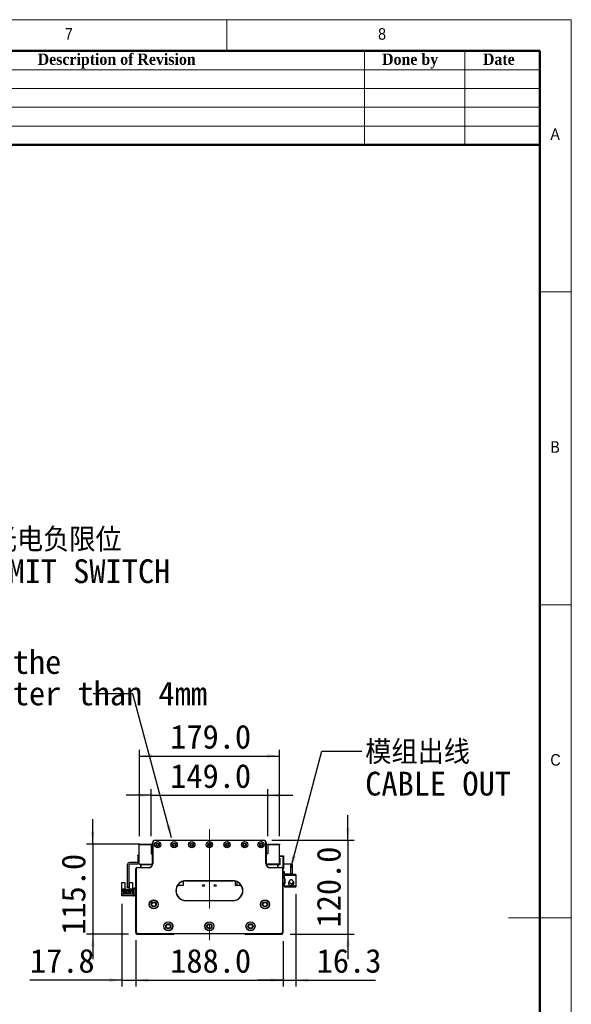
# Model space of a CAD drawing. Header units: millimetres. Extents: x 40 to 3320, y 40 to 2336.
# Tile 6 of 6: x 2616 to 3320, y 1077 to 2336. Entities that reach past the tile are written whole.
import ezdxf

# ---------------------------------------------------------------- set-up
doc = ezdxf.new("R2010")
doc.units = ezdxf.units.MM
doc.header["$LTSCALE"] = 8
doc.linetypes.add('CENTERX2', pattern=[20.32, 12.7, -2.54, 2.54, -2.54])
doc.layers.add('DIMNS', color=7, linetype='Continuous')
doc.styles.add('SLDTEXTSTYLE0', font='Gothic.ttf', dxfattribs={"width": 0.913})
doc.styles.add('SLDTEXTSTYLE1', font='timesbd.ttf', dxfattribs={"width": 0.933})
doc.styles.add('SLDTEXTSTYLE7', font='txt')
doc.styles.add('SLDTEXTSTYLE8', font='txt', dxfattribs={"bigfont": 'bigfont'})
doc.dimstyles.new('SLDDIMSTYLE0', dxfattribs={"dimtxt": 30.4, "dimasz": 16, "dimexe": 0, "dimexo": 0.0625, "dimgap": 7.6, "dimtad": 2, "dimdec": 1, "dimrnd": 1e-09, "dimzin": 4, "dimdsep": 46, "dimtxsty": 'SLDTEXTSTYLE7', "dimsah": 1, "dimcen": 0.09, "dimadec": 0, "dimazin": 1, "dimtfac": 1, "dimtdec": 1, "dimtmove": 0, "dimatfit": 0, "dimfxl": 0, "dimfrac": 2, "dimtolj": 1, "dimtzin": 12, "dimarcsym": 0})
doc.dimstyles.new('SLDDIMSTYLE1', dxfattribs={"dimtxt": 30.4, "dimasz": 16, "dimexe": 0, "dimexo": 0.0625, "dimgap": 7.6, "dimtad": 2, "dimdec": 1, "dimrnd": 1e-09, "dimzin": 4, "dimdsep": 46, "dimtxsty": 'SLDTEXTSTYLE7', "dimsah": 1, "dimcen": 0.09, "dimadec": 0, "dimazin": 1, "dimtfac": 1, "dimtdec": 1, "dimtofl": 0, "dimtmove": 0, "dimatfit": 3, "dimfxl": 0, "dimfrac": 2, "dimtolj": 1, "dimtzin": 12, "dimarcsym": 0})
doc.dimstyles.new('SLDDIMSTYLE2', dxfattribs={"dimtxt": 30.4, "dimasz": 16, "dimexe": 0, "dimexo": 0.0625, "dimgap": 7.6, "dimtad": 2, "dimdec": 1, "dimrnd": 1e-09, "dimzin": 12, "dimdsep": 46, "dimtxsty": 'SLDTEXTSTYLE7', "dimsah": 1, "dimcen": 0.09, "dimadec": 0, "dimazin": 3, "dimtfac": 1, "dimtdec": 1, "dimtmove": 0, "dimatfit": 0, "dimfxl": 0, "dimfrac": 2, "dimtolj": 1, "dimtzin": 12, "dimarcsym": 0})
doc.dimstyles.new('SLDDIMSTYLE3', dxfattribs={"dimtxt": 0.18, "dimasz": 16, "dimexe": 0, "dimexo": 0.0625, "dimgap": 0, "dimtad": 0, "dimtih": 1, "dimtoh": 1, "dimdec": 0, "dimrnd": 1e-09, "dimzin": 0, "dimdsep": 46, "dimtxsty": 'Standard', "dimsah": 1, "dimcen": 0.09, "dimadec": 0, "dimazin": 0, "dimtfac": 16, "dimtdec": 0, "dimtofl": 0, "dimtmove": 0, "dimatfit": 3, "dimfxl": 0, "dimfrac": 2, "dimtolj": 1, "dimtzin": 0, "dimarcsym": 0})

# ---------------------------------------------------------------- blocks, each defined once
blk = doc.blocks.new('_D')
at = {"layer": 'DIMNS'}
for p, q in [((2783.4, 1292.2), (2783.4, 1352.5)), ((2932.4, 1292.2), (2932.4, 1352.5)), ((2783.4, 1344.5), (2751.4, 1344.5)), ((2783.4, 1344.5), (2932.4, 1344.5)), ((2932.4, 1344.5), (2964.4, 1344.5))]:
    blk.add_line(p, q, dxfattribs=at)
for points in [[(2783.4, 1344.5), (2767.4, 1346.9), (2767.4, 1342.1)], [(2932.4, 1344.5), (2948.4, 1342.1), (2948.4, 1346.9)]]:
    blk.add_solid(points, dxfattribs=at)
at = {"layer": 'DIMNS', "insert": (2807.8, 1384.4), "char_height": 30.4, "attachment_point": 1, "style": 'SLDTEXTSTYLE7'}
blk.add_mtext('149.0', dxfattribs=at)
blk = doc.blocks.new('_D_1')
at = {"layer": 'DIMNS'}
for p, q in [((2768.4, 1292.2), (2768.4, 1402.7)), ((2947.4, 1292.2), (2947.4, 1402.7)), ((2768.4, 1394.7), (2947.4, 1394.7))]:
    blk.add_line(p, q, dxfattribs=at)
for points in [[(2768.4, 1394.7), (2784.4, 1392.3), (2784.4, 1397.1)], [(2947.4, 1394.7), (2931.4, 1397.1), (2931.4, 1392.3)]]:
    blk.add_solid(points, dxfattribs=at)
at = {"layer": 'DIMNS', "insert": (2807.8, 1434.6), "char_height": 30.4, "attachment_point": 1, "style": 'SLDTEXTSTYLE7'}
blk.add_mtext('179.0', dxfattribs=at)
blk = doc.blocks.new('_D_2')
at = {"layer": 'DIMNS'}
for p, q in [((2709, 1282), (2709, 1314)), ((2769.2, 1282), (2701, 1282)), ((2709, 1282), (2709, 1167)), ((2754.7, 1167), (2701, 1167)), ((2709, 1167), (2709, 1135))]:
    blk.add_line(p, q, dxfattribs=at)
for points in [[(2709, 1282), (2711.4, 1298), (2706.6, 1298)], [(2709, 1167), (2706.6, 1151), (2711.4, 1151)]]:
    blk.add_solid(points, dxfattribs=at)
at = {"layer": 'DIMNS', "insert": (2669.1, 1166.2), "char_height": 30.4, "attachment_point": 1, "rotation": 90, "style": 'SLDTEXTSTYLE7'}
blk.add_mtext('115.0', dxfattribs=at)
blk = doc.blocks.new('_D_3')
at = {"layer": 'DIMNS'}
for p, q in [((3034.8, 1287), (3034.8, 1319)), ((2937.5, 1287), (3042.8, 1287)), ((3034.8, 1287), (3034.8, 1167)), ((2961, 1167), (3042.8, 1167)), ((3034.8, 1167), (3034.8, 1135))]:
    blk.add_line(p, q, dxfattribs=at)
for points in [[(3034.8, 1287), (3037.2, 1303), (3032.4, 1303)], [(3034.8, 1167), (3032.4, 1151), (3037.2, 1151)]]:
    blk.add_solid(points, dxfattribs=at)
at = {"layer": 'DIMNS', "insert": (2995, 1175.5), "char_height": 30.4, "attachment_point": 1, "rotation": 90, "style": 'SLDTEXTSTYLE7'}
blk.add_mtext('120.0', dxfattribs=at)
blk = doc.blocks.new('_D_4')
at = {"layer": 'DIMNS'}
for p, q in [((2763.9, 1157.9), (2763.9, 1100.2)), ((2951.9, 1157.9), (2951.9, 1100.2)), ((2763.9, 1108.2), (2951.9, 1108.2))]:
    blk.add_line(p, q, dxfattribs=at)
for points in [[(2763.9, 1108.2), (2779.9, 1105.8), (2779.9, 1110.6)], [(2951.9, 1108.2), (2935.9, 1110.6), (2935.9, 1105.8)]]:
    blk.add_solid(points, dxfattribs=at)
at = {"layer": 'DIMNS', "insert": (2807.8, 1148.1), "char_height": 30.4, "attachment_point": 1, "style": 'SLDTEXTSTYLE7'}
blk.add_mtext('188.0', dxfattribs=at)
blk = doc.blocks.new('_D_5')
at = {"layer": 'DIMNS'}
for p, q in [((2746.1, 1205.9), (2746.1, 1100.2)), ((2763.9, 1159.4), (2763.9, 1100.2)), ((2746.1, 1108.2), (2628.6, 1108.2)), ((2746.1, 1108.2), (2763.9, 1108.2)), ((2763.9, 1108.2), (2795.9, 1108.2))]:
    blk.add_line(p, q, dxfattribs=at)
for points in [[(2746.1, 1108.2), (2730.1, 1110.6), (2730.1, 1105.8)], [(2763.9, 1108.2), (2779.9, 1105.8), (2779.9, 1110.6)]]:
    blk.add_solid(points, dxfattribs=at)
at = {"layer": 'DIMNS', "insert": (2628.6, 1148.1), "char_height": 30.4, "attachment_point": 1, "style": 'SLDTEXTSTYLE7'}
blk.add_mtext('17.8', dxfattribs=at)
blk = doc.blocks.new('_D_6')
at = {"layer": 'DIMNS'}
for p, q in [((2968.2, 1218.2), (2968.2, 1100.2)), ((2951.9, 1157.9), (2951.9, 1100.2)), ((2951.9, 1108.2), (2919.9, 1108.2)), ((2951.9, 1108.2), (2968.2, 1108.2)), ((2968.2, 1108.2), (3069.8, 1108.2))]:
    blk.add_line(p, q, dxfattribs=at)
for points in [[(2951.9, 1108.2), (2935.9, 1110.6), (2935.9, 1105.8)], [(2968.2, 1108.2), (2984.2, 1105.8), (2984.2, 1110.6)]]:
    blk.add_solid(points, dxfattribs=at)
at = {"layer": 'DIMNS', "insert": (2994.9, 1148.1), "char_height": 30.4, "attachment_point": 1, "style": 'SLDTEXTSTYLE7'}
blk.add_mtext('16.3', dxfattribs=at)
blk = doc.blocks.new('SW_NOTE_3')
at = {"layer": 'DIMNS', "color": 0, "char_height": 30.4, "attachment_point": 1}
for s, insert, style in [('模组出线', (4.4, 14), 'SLDTEXTSTYLE8'), ('CABLE OUT', (4.4, -26.2), 'SLDTEXTSTYLE7')]:
    blk.add_mtext(s, dxfattribs=dict(at, insert=insert, style=style))
blk = doc.blocks.new('SW_NOTE_4')
at = {"layer": 'DIMNS', "color": 0, "char_height": 30.4, "attachment_point": 1, "style": 'SLDTEXTSTYLE7'}
for s, insert in [('The distance between the load plate and the ', (-929.8, 56)), ('steel belt protection belt shall be greater than 4mm', (-929.8, 15.8))]:
    blk.add_mtext(s, dxfattribs=dict(at, insert=insert))
blk = doc.blocks.new('SW_NOTE_7')
at = {"layer": 'DIMNS', "color": 0, "char_height": 30.4, "attachment_point": 2}
for s, insert, style in [('     光电负限位', (125.7, 15.7), 'SLDTEXTSTYLE8'), ('NEGATIVE LIMIT SWITCH', (122, -24.5), 'SLDTEXTSTYLE7')]:
    blk.add_mtext(s, dxfattribs=dict(at, insert=insert, style=style))

msp = doc.modelspace()

# ---------------------------------------------------------------- linework, layer by layer
at = {"color": 7, "linetype": 'Continuous', "lineweight": 18}
for p, q in [((3320, 2336), (40, 2336)), ((2880, 2296), (2880, 2336)), ((3320, 40), (3320, 2336)), ((80, 2296), (3280, 2296)), ((3056, 2296), (3056, 2176)), ((3184, 2296), (3184, 2176)), ((3280, 2296), (3280, 2176)), ((3280, 2296), (3280, 80)), ((2320, 2272), (3280, 2272)), ((2320, 2248), (3280, 2248)), ((2320, 2224), (3280, 2224)), ((2320, 2200), (3280, 2200)), ((3320, 1988), (3280, 1988)), ((3280, 1588), (3320, 1588)), ((3320, 1188), (3240, 1188))]:
    msp.add_line(p, q, dxfattribs=at)
at = {"color": 7, "linetype": 'Continuous', "lineweight": 50}
for p, q in [((3280, 2296), (80, 2296)), ((3280, 2296), (3280, 80)), ((3280, 2176), (2320, 2176))]:
    msp.add_line(p, q, dxfattribs=at)
at = {"color": 7, "linetype": 'Continuous', "lineweight": 25}
for p, q in [((2785.350122, 1257.014212), (2785.350122, 1284.0142108)), ((2785.350122, 1284.0142108), (2785.6501196, 1284.0142108)), ((2785.6501196, 1284.0142108), (2785.6501196, 1257.014212)), ((2788.3501206, 1287.0142094), (2788.3501206, 1286.7142118)), ((2788.3501206, 1287.0142094), (2927.3501192, 1287.0142094)), ((2927.3501192, 1286.7142118), (2788.3501206, 1286.7142118)), ((2927.3501192, 1287.0142094), (2927.3501192, 1286.7142118)), ((2930.0501202, 1257.014212), (2930.0501202, 1284.0142108)), ((2930.3501178, 1284.0142108), (2930.0501202, 1284.0142108)), ((2930.3501178, 1284.0142108), (2930.3501178, 1257.014212)), ((2768.3501173, 1282.0142142), (2783.3501179, 1282.0142142)), ((2768.3501173, 1281.0142122), (2768.3501173, 1282.0142142)), ((2783.3501179, 1281.0142122), (2768.3501173, 1281.0142122)), ((2768.3501173, 1256.514211), (2768.3501173, 1281.0142122)), ((2783.3501179, 1282.0142142), (2783.3501179, 1281.0142122)), ((2783.3501179, 1281.0142122), (2783.3501179, 1270.0142122)), ((2932.3501219, 1281.0142122), (2932.3501219, 1282.0142142)), ((2932.3501219, 1282.0142142), (2947.3501225, 1282.0142142)), ((2947.3501225, 1281.0142122), (2932.3501219, 1281.0142122)), ((2932.3501219, 1281.0142122), (2932.3501219, 1270.0142122)), ((2947.3501225, 1282.0142142), (2947.3501225, 1281.0142122)), ((2947.3501225, 1256.514211), (2947.3501225, 1281.0142122)), ((2766.3501207, 1268.0142156), (2768.3501173, 1268.0142156)), ((2766.3501207, 1267.0142136), (2766.3501207, 1268.0142156)), ((2768.3501173, 1267.0142136), (2766.3501207, 1267.0142136)), ((2766.3501207, 1267.0142136), (2766.3501207, 1260.0142106)), ((2783.8501189, 1269.5142112), (2785.350122, 1269.5142112)), ((2931.8501208, 1269.5142112), (2930.3501178, 1269.5142112)), ((2947.3501225, 1267.2042109), (2952.0501201, 1267.2042109)), ((2952.0501201, 1266.2042088), (2947.3501225, 1266.2042088)), ((2947.3501225, 1264.2042122), (2947.8501235, 1264.2042122)), ((2947.8501235, 1264.2042122), (2947.8501235, 1255.7042136)), ((2952.0501201, 1266.2042088), (2952.0501201, 1267.2042109)), ((2952.0501201, 1267.2042109), (2952.3501177, 1266.9042132)), ((2952.0501201, 1251.204212), (2952.0501201, 1266.2042088)), ((2952.3501177, 1266.0799481), (2952.0501201, 1266.2042088)), ((2952.3501177, 1266.9042132), (2952.3501177, 1266.0799481)), ((2952.3501177, 1266.0799481), (2952.3501177, 1251.3284765)), ((2752.8501232, 1255.0142116), (2752.8501232, 1227.5142118)), ((2754.8501198, 1255.0142116), (2754.8501198, 1227.5142118)), ((2764.8501177, 1258.5142113), (2756.3501228, 1258.5142113)), ((2764.8501177, 1256.514211), (2756.3501228, 1256.514211)), ((2764.1501207, 1250.5142137), (2763.8501231, 1250.5142137)), ((2763.8501231, 1169.5142116), (2763.8501231, 1250.5142137)), ((2764.1501207, 1250.5142137), (2764.1501207, 1169.6384761)), ((2765.3501187, 1251.7142117), (2765.3501187, 1252.014213)), ((2765.3501187, 1252.014213), (2780.3501193, 1252.014213)), ((2780.3501193, 1251.7142117), (2765.3501187, 1251.7142117)), ((2768.3501173, 1256.514211), (2785.3250582, 1256.514211)), ((2770.3501214, 1255.2042126), (2771.6601197, 1256.514211)), ((2770.3501214, 1252.014213), (2770.3501214, 1255.2042126)), ((2770.8501224, 1255.1142133), (2771.850117, 1256.1142116)), ((2770.8501224, 1252.014213), (2770.8501224, 1255.1142133)), ((2771.850117, 1256.1142116), (2785.2684562, 1256.1142116)), ((2780.3501193, 1251.7142117), (2780.3501193, 1252.014213)), ((2783.5501213, 1256.514211), (2783.9501206, 1256.1142116)), ((2785.6501196, 1257.014212), (2785.350122, 1257.014212)), ((2930.3501178, 1257.014212), (2930.0501202, 1257.014212)), ((2947.3501225, 1256.514211), (2930.3751816, 1256.514211)), ((2930.4317836, 1256.1142116), (2943.8501228, 1256.1142116)), ((2931.7501192, 1256.1142116), (2932.1501185, 1256.514211)), ((2935.3501205, 1252.014213), (2935.3501205, 1251.7142117)), ((2935.3501205, 1252.014213), (2950.3501211, 1252.014213)), ((2950.3501211, 1251.7142117), (2935.3501205, 1251.7142117)), ((2943.8501228, 1256.1142116), (2944.8501174, 1255.1142133)), ((2944.0401201, 1256.514211), (2945.3501184, 1255.2042126)), ((2944.8501174, 1255.1142133), (2944.8501174, 1252.014213)), ((2945.8501194, 1255.7042136), (2945.3501184, 1255.2042126)), ((2945.3501184, 1255.2042126), (2945.3501184, 1252.014213)), ((2947.8501235, 1255.7042136), (2945.8501194, 1255.7042136)), ((2947.8501235, 1256.514211), (2947.3501225, 1256.514211)), ((2950.3501211, 1252.014213), (2950.3501211, 1251.7142117)), ((2951.550119, 1169.6384761), (2951.550119, 1250.5142137)), ((2951.8501167, 1250.5142137), (2951.550119, 1250.5142137)), ((2951.6820018, 1251.204212), (2952.0501201, 1251.204212)), ((2951.8501167, 1250.5142137), (2951.8501167, 1169.5142116)), ((2952.0501201, 1250.2042137), (2951.8501167, 1250.2042137)), ((2953.750119, 1246.514213), (2951.8501167, 1246.514213)), ((2952.3501177, 1251.3284765), (2952.0501201, 1251.204212)), ((2952.0501201, 1250.2042137), (2952.0501201, 1251.204212)), ((2952.3501177, 1250.5042113), (2952.0501201, 1250.2042137)), ((2961.7501203, 1256.514211), (2952.3501177, 1256.514211)), ((2952.3501177, 1251.3284765), (2952.3501177, 1250.5042113)), ((2953.750119, 1243.5142107), (2953.750119, 1246.514213)), ((2961.7501203, 1243.5142107), (2961.7501203, 1256.514211)), ((2961.7501203, 1256.514211), (2963.7501169, 1256.514211)), ((2963.7501169, 1256.514211), (2963.7501169, 1243.5142107)), ((2824.3501191, 1234.5142111), (2824.3501191, 1229.2142126)), ((2827.8501206, 1235.3142134), (2887.8501192, 1235.3142134)), ((2827.8501206, 1235.3142134), (2827.8501206, 1235.0142121)), ((2887.8501192, 1235.0142121), (2827.8501206, 1235.0142121)), ((2887.8501192, 1235.3142134), (2887.8501192, 1235.0142121)), ((2891.3501207, 1229.2142126), (2891.3501207, 1234.5142111)), ((2892.85012, 1233.9706502), (2892.85012, 1229.2142126)), ((2953.750119, 1243.5142107), (2953.750119, 1242.3142127)), ((2961.7501203, 1243.5142107), (2953.750119, 1243.5142107)), ((2953.750119, 1242.3142127), (2968.1501169, 1242.3142127)), ((2953.750119, 1238.3142121), (2953.750119, 1242.3142127)), ((2953.750119, 1238.3142121), (2953.750119, 1237.8142111)), ((2954.7501211, 1238.3142121), (2953.750119, 1238.3142121)), ((2953.750119, 1237.8142111), (2953.750119, 1232.8142121)), ((2954.7501211, 1237.8142111), (2953.750119, 1237.8142111)), ((2954.7501211, 1232.3142111), (2954.7501211, 1238.3142121)), ((2959.4340329, 1233.7491072), (2959.298857, 1233.4332734)), ((2959.3108971, 1233.8932499), (2959.344909, 1233.9044071)), ((2959.4667633, 1233.7329991), (2959.3443055, 1233.7932556)), ((2959.344909, 1233.9044071), (2959.728681, 1234.479402)), ((2959.5049996, 1233.8256359), (2959.344909, 1233.9044071)), ((2959.7501237, 1243.5142107), (2959.7501237, 1243.314211)), ((2968.1501169, 1243.314211), (2959.7501237, 1243.314211)), ((2963.7501169, 1243.5142107), (2961.7501203, 1243.5142107)), ((2968.1501169, 1243.314211), (2968.1501169, 1242.3142127)), ((2968.1501169, 1242.3142127), (2968.1501169, 1228.3142123)), ((2746.1501215, 1232.9142138), (2749.8501171, 1232.9142138)), ((2746.1501215, 1224.0142121), (2746.1501215, 1232.9142138)), ((2746.1501215, 1218.014213), (2746.1501215, 1224.0142121)), ((2746.9501202, 1224.0142121), (2746.1501215, 1224.0142121)), ((2746.9501202, 1224.0142121), (2747.4501212, 1224.5142132)), ((2750.0501205, 1224.5142132), (2747.4501212, 1224.5142132)), ((2747.8501205, 1223.9642132), (2750.0501205, 1223.9642132)), ((2747.8501205, 1220.5142125), (2747.8501205, 1223.9642132)), ((2748.6501191, 1222.1642125), (2757.0501198, 1222.1642125)), ((2748.6501191, 1220.5142125), (2748.6501191, 1222.1642125)), ((2749.6001203, 1221.1142115), (2749.6001203, 1220.6142123)), ((2750.1001213, 1221.1142115), (2749.6001203, 1221.1142115)), ((2749.8501171, 1232.9142138), (2749.8501171, 1224.5142132)), ((2750.0501205, 1223.9642132), (2750.0501205, 1224.5142132)), ((2750.0501205, 1224.5142132), (2755.6501184, 1224.5142132)), ((2750.4001189, 1223.9642132), (2750.0501205, 1223.9642132)), ((2750.1001213, 1220.6142123), (2750.1001213, 1221.1142115)), ((2750.4001189, 1222.8642132), (2750.4001189, 1223.9642132)), ((2755.3001199, 1222.8642132), (2750.4001189, 1222.8642132)), ((2752.1001179, 1221.1142115), (2751.6001169, 1221.1142115)), ((2751.6001169, 1221.1142115), (2751.6001169, 1220.6142123)), ((2752.0501171, 1222.8642132), (2752.0501171, 1223.4642121)), ((2752.0501171, 1223.4642121), (2753.6501218, 1223.4642121)), ((2752.1001179, 1220.6142123), (2752.1001179, 1221.1142115)), ((2752.8501232, 1226.5142116), (2752.8501232, 1227.5142118)), ((2752.8501232, 1227.5142118), (2754.8501198, 1227.5142118)), ((2754.8501198, 1226.5142116), (2752.8501232, 1226.5142116)), ((2753.600121, 1221.1142115), (2753.600121, 1220.6142123)), ((2754.100122, 1221.1142115), (2753.600121, 1221.1142115)), ((2753.6501218, 1222.8642132), (2753.6501218, 1223.4642121)), ((2754.100122, 1220.6142123), (2754.100122, 1221.1142115)), ((2754.8501198, 1227.5142118), (2754.8501198, 1226.5142116)), ((2755.3001199, 1223.9642132), (2755.3001199, 1222.8642132)), ((2755.6501184, 1223.9642132), (2755.3001199, 1223.9642132)), ((2756.1001186, 1221.1142115), (2755.6001176, 1221.1142115)), ((2755.6001176, 1221.1142115), (2755.6001176, 1220.6142123)), ((2755.6501184, 1224.5142132), (2755.6501184, 1223.9642132)), ((2758.2501177, 1224.5142132), (2755.6501184, 1224.5142132)), ((2755.6501184, 1223.9642132), (2757.8501184, 1223.9642132)), ((2755.8501218, 1224.5142132), (2755.8501218, 1232.9142138)), ((2755.8501218, 1232.9142138), (2759.5501174, 1232.9142138)), ((2756.1001186, 1220.6142123), (2756.1001186, 1221.1142115)), ((2757.0501198, 1222.1642125), (2757.0501198, 1220.5142125)), ((2757.8501184, 1223.9642132), (2757.8501184, 1220.5142125)), ((2758.2501177, 1224.5142132), (2758.7501187, 1224.0142121)), ((2759.5501174, 1224.0142121), (2758.7501187, 1224.0142121)), ((2759.5501174, 1232.9142138), (2759.5501174, 1224.0142121)), ((2759.5501174, 1224.0142121), (2759.5501174, 1218.014213)), ((2761.8501191, 1225.0142123), (2761.8501191, 1226.0142125)), ((2761.8501191, 1226.0142125), (2763.8501231, 1226.0142125)), ((2763.8501231, 1225.0142123), (2761.8501191, 1225.0142123)), ((2761.8501191, 1217.0142129), (2761.8501191, 1225.0142123)), ((2824.3501191, 1229.2142126), (2817.2973957, 1229.2142126)), ((2898.402844, 1229.2142126), (2891.3501207, 1229.2142126)), ((2953.750119, 1232.3142111), (2953.750119, 1232.8142121)), ((2953.750119, 1232.8142121), (2954.7501211, 1232.8142121)), ((2953.750119, 1228.3142123), (2953.750119, 1232.3142111)), ((2953.750119, 1232.3142111), (2954.7501211, 1232.3142111)), ((2953.750119, 1228.3142123), (2953.750119, 1227.1142125)), ((2968.1501169, 1228.3142123), (2953.750119, 1228.3142123)), ((2959.7501237, 1227.1142125), (2953.750119, 1227.1142125)), ((2959.1993545, 1233.1111811), (2959.1001202, 1232.3142111)), ((2959.344909, 1230.724015), (2959.3108971, 1230.735176)), ((2959.7501237, 1227.3142121), (2968.1501169, 1227.3142121)), ((2959.7501237, 1227.3142121), (2959.7501237, 1227.1142125)), ((2964.6418397, 1232.8671671), (2964.6692578, 1232.8879021)), ((2968.1501169, 1228.3142123), (2968.1501169, 1227.3142121)), ((2746.0501198, 1216.0142127), (2746.0501198, 1218.014213)), ((2746.0501198, 1218.014213), (2747.0501218, 1218.014213)), ((2747.0501218, 1216.0142127), (2746.0501198, 1216.0142127)), ((2747.0501218, 1218.014213), (2747.0501218, 1216.0142127)), ((2760.850117, 1218.014213), (2747.0501218, 1218.014213)), ((2760.850117, 1216.0142127), (2747.0501218, 1216.0142127)), ((2748.6501191, 1220.5142125), (2747.8501205, 1220.5142125)), ((2748.6501191, 1219.4642115), (2748.6501191, 1220.5142125)), ((2749.8501171, 1219.4642115), (2748.6501191, 1219.4642115)), ((2749.6001203, 1220.6142123), (2750.1001213, 1220.6142123)), ((2749.8501171, 1218.6642129), (2749.8501171, 1219.4642115)), ((2755.8501218, 1219.4642115), (2749.8501171, 1219.4642115)), ((2755.8501218, 1218.6642129), (2749.8501171, 1218.6642129)), ((2751.6001169, 1220.6142123), (2752.1001179, 1220.6142123)), ((2753.600121, 1220.6142123), (2754.100122, 1220.6142123)), ((2755.6001176, 1220.6142123), (2756.1001186, 1220.6142123)), ((2755.8501218, 1219.4642115), (2755.8501218, 1218.6642129)), ((2757.0501198, 1219.4642115), (2755.8501218, 1219.4642115)), ((2757.0501198, 1220.5142125), (2757.0501198, 1219.4642115)), ((2757.8501184, 1220.5142125), (2757.0501198, 1220.5142125)), ((2760.850117, 1218.014213), (2760.850117, 1216.0142127)), ((2761.8501191, 1217.0142129), (2763.8501231, 1217.0142129)), ((2761.8501191, 1216.0142127), (2761.8501191, 1217.0142129)), ((2763.8501231, 1216.0142127), (2761.8501191, 1216.0142127)), ((2827.8501206, 1210.0142126), (2827.8501206, 1209.7142122)), ((2827.8501206, 1210.0142126), (2887.8501192, 1210.0142126)), ((2887.8501192, 1209.7142122), (2827.8501206, 1209.7142122)), ((2887.8501192, 1210.0142126), (2887.8501192, 1209.7142122)), ((2764.1501207, 1169.6384761), (2763.8501231, 1169.5142116)), ((2765.8501197, 1167.5142131), (2763.8501231, 1169.5142116)), ((2763.8501231, 1169.5142116), (2763.8501231, 1168.0142123)), ((2763.8501231, 1168.0142123), (2764.8501177, 1167.0142121)), ((2764.1501207, 1169.6384761), (2765.9743805, 1167.8142126)), ((2764.8501177, 1167.0142121), (2812.3501208, 1167.0142121)), ((2765.9743805, 1167.8142126), (2765.8501197, 1167.5142131)), ((2949.8501201, 1167.5142131), (2765.8501197, 1167.5142131)), ((2765.9743805, 1167.8142126), (2949.7258593, 1167.8142126)), ((2812.3501208, 1167.0142121), (2812.8501218, 1167.5142131)), ((2902.8501217, 1167.5142131), (2903.350119, 1167.0142121)), ((2903.350119, 1167.0142121), (2950.8501221, 1167.0142121)), ((2949.7258593, 1167.8142126), (2951.550119, 1169.6384761)), ((2949.7258593, 1167.8142126), (2949.8501201, 1167.5142131)), ((2951.8501167, 1169.5142116), (2949.8501201, 1167.5142131)), ((2950.8501221, 1167.0142121), (2951.8501167, 1168.0142123)), ((2951.550119, 1169.6384761), (2951.8501167, 1169.5142116)), ((2951.8501167, 1168.0142123), (2951.8501167, 1169.5142116))]:
    msp.add_line(p, q, dxfattribs=at)
at = {"color": 7, "linetype": 'Continuous', "lineweight": 25, "flags": 128}
msp.add_lwpolyline([(2760.850117, 1216.0142127), (2761.4353899, 1216.071856), (2761.8501191, 1216.1857847)], dxfattribs=at)
at = {"color": 7, "linetype": 'Continuous', "lineweight": 25}
for centre, radius in [((2791.85012, 1281.2642123), 4.025), ((2791.85012, 1281.2642123), 4), ((2812.85012, 1281.2642123), 4.025), ((2812.85012, 1281.2642123), 4), ((2835.35012, 1281.2642123), 4.025), ((2835.35012, 1281.2642123), 4), ((2857.85012, 1281.2642123), 4.025), ((2857.85012, 1281.2642123), 4), ((2880.35012, 1281.2642123), 4.025), ((2880.35012, 1281.2642123), 4), ((2902.85012, 1281.2642123), 4.025), ((2902.85012, 1281.2642123), 4), ((2923.85012, 1281.2642123), 4.025), ((2923.85012, 1281.2642123), 4), ((2791.85012, 1281.2642123), 2.15), ((2791.85012, 1281.2642123), 1.65), ((2812.85012, 1281.2642123), 2.15), ((2812.85012, 1281.2642123), 1.65), ((2835.35012, 1281.2642123), 2.15), ((2835.35012, 1281.2642123), 1.65), ((2857.85012, 1281.2642123), 2.15), ((2857.85012, 1281.2642123), 1.65), ((2880.35012, 1281.2642123), 2.15), ((2880.35012, 1281.2642123), 1.65), ((2902.85012, 1281.2642123), 2.15), ((2902.85012, 1281.2642123), 1.65), ((2923.85012, 1281.2642123), 2.15), ((2923.85012, 1281.2642123), 1.65), ((2850.35012, 1229.2142123), 1.25), ((2865.35012, 1229.2142123), 1.25), ((2786.85012, 1205.0142123), 5.75), ((2786.85012, 1205.0142123), 5.5), ((2928.85012, 1205.0142123), 5.75), ((2928.85012, 1205.0142123), 5.5), ((2786.85012, 1205.0142123), 3.2), ((2786.85012, 1205.0142123), 2.5), ((2928.85012, 1205.0142123), 3.2), ((2928.85012, 1205.0142123), 2.5), ((2805.35012, 1177.0142123), 5.75), ((2805.35012, 1177.0142123), 5.5), ((2805.35012, 1177.0142123), 3.2), ((2805.35012, 1177.0142123), 2.5), ((2857.85012, 1177.0142123), 5.75), ((2857.85012, 1177.0142123), 5.5), ((2857.85012, 1177.0142123), 3.2), ((2857.85012, 1177.0142123), 2.5), ((2910.35012, 1177.0142123), 5.75), ((2910.35012, 1177.0142123), 5.5), ((2910.35012, 1177.0142123), 3.2), ((2910.35012, 1177.0142123), 2.5)]:
    msp.add_circle(centre, radius, dxfattribs=at)
for centre, radius, start, end in [((2788.35012, 1284.0142123), 3, 90, 180), ((2788.35012, 1284.0142123), 2.7, 90, 180), ((2927.35012, 1284.0142123), 3, 0, 90), ((2927.35012, 1284.0142123), 2.7, 0, 90), ((2764.85012, 1260.0142123), 3.5, 270, 0), ((2764.85012, 1260.0142123), 1.5, 270, 0), ((2783.85012, 1270.0142123), 0.5, 180, 270), ((2931.85012, 1270.0142123), 0.5, 270, 0), ((2756.35012, 1255.0142123), 3.5, 90, 180), ((2756.35012, 1255.0142123), 1.5, 90, 180), ((2765.35012, 1250.5142123), 1.5, 90, 180), ((2765.35012, 1250.5142123), 1.2, 90, 180), ((2780.35012, 1257.0142123), 5.3, 270, 0), ((2780.35012, 1257.0142123), 5, 270, 0), ((2935.35012, 1257.0142123), 5.3, 180, 270), ((2935.35012, 1257.0142123), 5, 180, 270), ((2950.35012, 1250.5142123), 1.5, 0, 90), ((2950.35012, 1250.5142123), 1.2, 0, 90), ((2827.85012, 1222.5142123), 12.8, 90, 270), ((2827.85012, 1222.5142123), 12.5, 90, 270), ((2887.85012, 1222.5142123), 12.8, 270, 90), ((2887.85012, 1222.5142123), 12.5, 270, 90), ((2962.35012, 1232.3142123), 3.4, 207.8854130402, 44.3134751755), ((2962.35012, 1232.3142123), 3.45, 0, 47.8989058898), ((2962.35012, 1232.3142123), 3.45, 237.5742082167, 0), ((2962.35012, 1232.3142123), 2.5, 274.0682455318, 11.0547454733), ((2962.35012, 1232.3142123), 2.6, 277.2742732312, 19.707248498), ((2760.85012, 1219.0142123), 1, 270, 0)]:
    msp.add_arc(centre, radius, start, end, dxfattribs=at)
for points, knots in [([(2960.1765056, 1235.2409035), (2959.9947119, 1234.8818926), (2959.6615955, 1234.2240459), (2959.2020799, 1233.164801), (2958.9822181, 1232.3442207), (2958.9261818, 1231.674473), (2959.0294824, 1231.1141321), (2959.2541861, 1230.5106671), (2959.7074056, 1229.9137119), (2960.3922603, 1229.4761033), (2961.1161341, 1229.2388887), (2961.8782246, 1229.235826), (2962.5873315, 1229.4704227), (2962.7672734, 1229.591486), (2962.7201951, 1229.6278829), (2962.7035339, 1229.640764)], [0, 0, 0, 0, 0.1800959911, 0.330005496, 0.4496464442, 0.5397485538, 0.5746217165, 0.6053231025, 0.678401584, 0.7214077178, 0.7619831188, 0.8291631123, 0.8886691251, 0.9605994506, 1, 1, 1, 1]), ([(2963.7395222, 1236.0773727), (2963.9886229, 1235.8475551), (2964.4873832, 1235.3874043), (2964.8922663, 1234.4701131), (2964.9335838, 1233.5525896), (2964.6534323, 1232.7575621), (2964.1425736, 1232.1410848), (2963.4491862, 1231.7308727), (2962.6419143, 1231.5664957), (2961.8026527, 1231.670622), (2961.0238468, 1232.0413674), (2960.4030215, 1232.642732), (2960.0121819, 1233.4055779), (2959.9251919, 1234.2504829), (2960.0293664, 1235.0088093), (2960.373842, 1235.6014895), (2960.9048223, 1236.0223467), (2961.6384148, 1236.2676795), (2962.3846378, 1236.3456651), (2962.928618, 1236.3727022), (2963.1876026, 1236.3577393), (2963.2726237, 1236.3627603), (2963.2949536, 1236.351305), (2963.3691197, 1236.3192733), (2963.5252512, 1236.2307776), (2963.6573293, 1236.1362178), (2963.7395222, 1236.0773727)], [0, 0, 0, 0, 0.0648169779, 0.1297793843, 0.1897320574, 0.242618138, 0.2944137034, 0.3462429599, 0.3987239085, 0.452199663, 0.5066010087, 0.5614522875, 0.6160510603, 0.6697717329, 0.7270680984, 0.7653766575, 0.8036904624, 0.8589086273, 0.9142288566, 0.9495543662, 0.964001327, 0.9648508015, 0.9657586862, 0.9687101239, 0.9805281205, 1, 1, 1, 1]), ([(2964.5745237, 1231.1731472), (2964.676713, 1231.4201148), (2964.8704977, 1231.8884467), (2964.9142891, 1232.4029503), (2964.8265012, 1232.7119712), (2964.7984732, 1232.8106321)], [0, 0, 0, 0, 0.4316452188, 0.818541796, 1, 1, 1, 1])]:
    msp.add_open_spline(points, degree=3, knots=knots, dxfattribs=at)
at = {"layer": 'DIMNS', "linetype": 'CENTERX2', "lineweight": 18}
msp.add_line((2857.85012, 1301.3142123), (2857.85012, 1151.5137992), dxfattribs=at)

# ---------------------------------------------------------------- block references
at = {"layer": 'DIMNS'}
for name, p in [('SW_NOTE_7', (2468.8418222, 1670.6237545)), ('SW_NOTE_4', (2709.2860848, 1474.106361)), ('SW_NOTE_3', (3052.449553, 1400.7662835))]:
    msp.add_blockref(name, p, dxfattribs=at)

# ---------------------------------------------------------------- texts
at = {"color": 7, "linetype": 'Continuous', "lineweight": 0}
for s, insert, char_height, attachment_point, style in [('7', (2673.3333333, 2325.1704848), 14.8166667, 1, 'SLDTEXTSTYLE0'), ('8', (3073.3333333, 2325.1704848), 14.8166667, 1, 'SLDTEXTSTYLE0'), ('Description of Revision', (2739.4454999, 2292.6852781), 14.4, 2, 'SLDTEXTSTYLE1'), ('Done by', (3114.154228, 2292.6852781), 14.4, 2, 'SLDTEXTSTYLE1'), ('Date', (3227.423141, 2292.6852781), 14.4, 2, 'SLDTEXTSTYLE1'), ('A', (3293.3333333, 2197.1704528), 14.8166667, 1, 'SLDTEXTSTYLE0'), ('B', (3293.3333333, 1797.1704528), 14.8166667, 1, 'SLDTEXTSTYLE0'), ('C', (3293.3333333, 1397.1704528), 14.8166667, 1, 'SLDTEXTSTYLE0')]:
    msp.add_mtext(s, dxfattribs=dict(at, insert=insert, char_height=char_height, attachment_point=attachment_point, style=style))

# ---------------------------------------------------------------- dimensions: what is measured, and where the dimension line sits
at = {"layer": 'DIMNS'}
for base, p1, p2, dimstyle, picture, middle in [((2947.35012, 1394.7057989), (2768.35012, 1282.0142123), (2947.35012, 1282.0142123), 'SLDDIMSTYLE0', '_D_1', (2856.2039929, 1394.7057989)), ((2932.35012, 1344.4846491), (2783.35012, 1282.0142123), (2932.35012, 1282.0142123), 'SLDDIMSTYLE0', '_D', (2856.2039929, 1344.4846491)), ((2968.15012, 1108.2467655), (2951.85012, 1168.0142123), (2968.15012, 1228.3142123), 'SLDDIMSTYLE2', '_D_6', (3032.3765334, 1108.2467655)), ((2763.85012, 1108.2467655), (2746.05012, 1216.0142123), (2763.85012, 1169.5142123), 'SLDDIMSTYLE2', '_D_5', (2666.05012, 1108.2467655)), ((2951.85012, 1108.2467655), (2763.85012, 1168.0142123), (2951.85012, 1168.0142123), 'SLDDIMSTYLE1', '_D_4', (2856.2039929, 1108.2467655))]:
    dim = msp.add_linear_dim(base=base, p1=p1, p2=p2, dimstyle=dimstyle, dxfattribs=at)
    dim.commit()
    dim.dimension.update_dxf_attribs({"geometry": picture, "text_midpoint": middle, "dimtype": 160})
for base, p1, p2, picture, middle in [((2708.9743918, 1167.0142123), (2779.35012, 1282.0142123), (2764.85012, 1167.0142123), '_D_2', (2708.9743918, 1214.6541594)), ((3034.8466688, 1167.0142123), (2927.35012, 1287.0142123), (2950.85012, 1167.0142123), '_D_3', (3034.8466688, 1223.9533329))]:
    dim = msp.add_linear_dim(base=base, p1=p1, p2=p2, angle=90, dimstyle='SLDDIMSTYLE0', dxfattribs=at)
    dim.commit()
    dim.dimension.update_dxf_attribs({"geometry": picture, "text_midpoint": middle, "dimtype": 160})

# ---------------------------------------------------------------- leaders
for points in [[(2809.6610248, 1290.027953), (2760.0860848, 1474.106361), (2709.2860848, 1474.106361)], [(2961.75012, 1251.4440532), (3001.649553, 1400.7662835), (3052.449553, 1400.7662835)]]:
    msp.add_leader(points, dimstyle='SLDDIMSTYLE3', dxfattribs=at)

doc.saveas('drawing.dxf')
